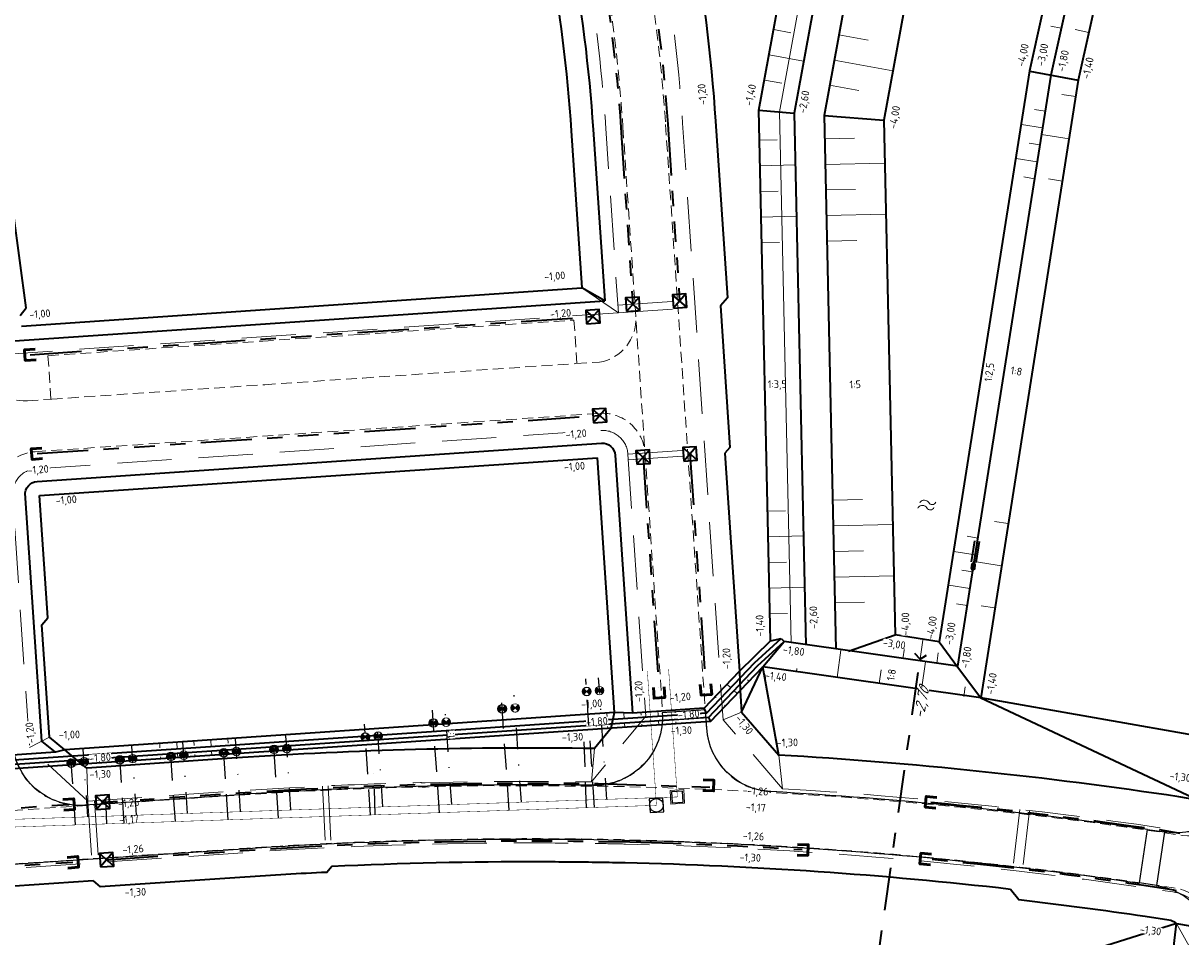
# Model space of a CAD drawing. Header units: metres. Extents: x 239845 to 242720, y 580286 to 584200.
# Tile 91 of 113: x 240692 to 240828, y 583540 to 583647. Entities that reach past the tile are written whole.
import ezdxf

# ---------------------------------------------------------------- set-up
doc = ezdxf.new("R2010")
doc.units = ezdxf.units.M
for name, pattern in [('DASHED', [19.05, 12.7, -6.35]), ('RI-DRAINAGE', [19.2, 6, -1.8, 1.8, -1.8, 2.4, -1.8, 1.8, -1.8]), ('RI-HWA_HUISAANSLUITING', [4.8, 3, -1.8]), ('RI-SWA', [11.55, 5, -2.4, 1.75, -2.4]), ('RI-VWA_HUISAANSLUITING', [6.1, 2.5, -1.8, 0, -1.8])]:
    doc.linetypes.add(name, pattern=pattern)
for name, color, linetype, lineweight in [('B-WE-RI-HWA_RIOOLPUT-S', 251, 'Continuous', 13), ('B-WE-RI-VWA_RIOOLPUT-S', 251, 'Continuous', 13), ('N-WA-RI-DRAINAGE_AFDEKKAP-G', 150, 'Continuous', 50), ('N-WA-RI-DRAINAGE_DRAIN_PP_100-G', 90, 'RI-DRAINAGE', 35), ('N-WE-BV-GELEIDECONSTRUCTIE_GELEIDERAIL_KUNSTWERK_VLP1DL13360-G', 210, 'BV-VLP1DL13360', 35), ('N-WE-GK-BESCHOEIING_DAMWAND_HOUT-G', 130, 'GK-BESCHOEIING', 35), ('N-WE-GW-GROND_ZAND_CUNETZAND-G', 2, 'Continuous', 35), ('N-WE-GW-GRONDWERK-G', 3, 'Continuous', 35), ('N-WE-GW-GRONDWERK_BODEM-G', 2, 'DASHED', 18), ('N-WE-GW-GRONDWERK_BODEM_MEER-G', 150, 'Continuous', 35), ('N-WE-GW-GRONDWERK_INSTEEK_SLEUF-G_CONTOUR_ZANDCUNET', 52, 'Continuous', 35), ('N-WE-GW-HOOGTELIJN-140', 114, 'Continuous', 35), ('N-WE-GW-HOOGTELIJN-260', 44, 'Continuous', 35), ('N-WE-GW-SCHEIDING_GRONDSOORTEN-G', 4, 'Continuous', 18), ('N-WE-GW-TALUDARCERING_KORT-G', 90, 'Continuous', 18), ('N-WE-GW-TALUDARCERING_LANG-G', 60, 'Continuous', 13), ('N-WE-OG-TOPOGRAFIE-S @ 0.5', 7, 'Continuous', 18), ('N-WE-RI-DUIKER-G', 130, 'RI-SWA', 35), ('N-WE-RI-HWA_DRAINEINDE-G', 30, 'Continuous', 35), ('N-WE-RI-HWA_TRANSPORTLEIDING_BETON_500-G', 252, 'Continuous', 20), ('N-WE-RI-VWA_TRANSPORTLEIDING_BETON_500-G', 252, 'Continuous', 20), ('N-WE-VH-HELLING_AANDUIDING-G', 30, 'Continuous', 18), ('N-WE-VH-HELLING_KNIKLIJN-G', 30, 'Continuous', 35), ('N-XX-AL-HOOGTELABEL-T25-M', 7, 'Continuous', 25), ('N-XX-XX-DETAIL3-GD', 2, 'Continuous', 35), ('T-WE-GR-MAAIVELD-G', 3, 'DASHED', 0), ('V-WE-RI-HWA_HUISAANSLUITING_PVC_125-G', 252, 'RI-HWA_HUISAANSLUITING', 25), ('V-WE-RI-HWA_HULPSTUK-ONTSTOPPINGSSTUK-S', 252, 'Continuous', 25), ('V-WE-RI-VWA_HUISAANSLUITING_PVC_125-G', 252, 'RI-VWA_HUISAANSLUITING', 25), ('V-WE-RI-VWA_HULPSTUK_ONTSTOPPINGSSTUK-S', 252, 'Continuous', 13), ('X-XX-AL-BOB_DUIKER-T25', 7, 'Continuous', 25)]:
    doc.layers.add(name, color=color, linetype=linetype, lineweight=lineweight)
doc.layers.add('WG-nw-vh-materiaalscheiding', color=7, linetype='Continuous')
doc.styles.add('NLCS-ISO-ANNOTATIVE-T25-BOB', font='NLCS-ISO.ttf', dxfattribs={"oblique": 30, "height": 2.5})
doc.styles.add('NLCS-ISO-M1000-T25', font='NLCS-ISO.ttf', dxfattribs={"height": 2.5})
doc.linetypes.add('BV-VLP1DL13360', pattern='A,2,-1,[249,NLCS.SHX,S=0.5,R=0,X=0,Y=0],-1', length=4)
doc.linetypes.add('GK-BESCHOEIING', pattern='A,30,-5,[1,NLCS.shx,S=1,R=0,X=0,Y=0],-5', length=40)

# ---------------------------------------------------------------- blocks, each defined once
blk = doc.blocks.new('SOG-TOPOGRAFIE_WATER-SO')
at = {"flags": 128}
for points in [[(-1.91, 0.46), (-1.82, 0.6, -0.538831), (0.18, 0.63, 0.605168), (1.86, 0.83, -4.035705)], [(-2.28, -0.81), (-2.19, -0.67, -0.538831), (-0.18, -0.63, 0.605168), (1.49, -0.44, -4.035705)]]:
    blk.add_lwpolyline(points, format="xyb", dxfattribs=at)
blk = doc.blocks.new('Beeindiging drain')
for points in [[(1.57, 1.57), (-1.58, -1.58)], [(1.57, -1.58), (-1.58, 1.57)]]:
    blk.add_lwpolyline(points)
blk.add_lwpolyline([(-1.58, -1.58), (1.57, -1.58), (1.57, 1.57), (-1.58, 1.57)], close=True)
blk = doc.blocks.new('*U37')
at = {"lineweight": -3, "flags": 128}
blk.add_lwpolyline([(2.13, -1.86), (1.86, 2.13), (-2.13, 1.86), (-1.86, -2.13)], close=True, dxfattribs=at)
at = {"lineweight": -3}
blk.add_circle((0, 0), 2, dxfattribs=at)
blk = doc.blocks.new('*U39')
at = {"flags": 128}
blk.add_lwpolyline([(-1.86, -2.13), (-2.13, 1.86), (1.86, 2.13), (2.13, -1.86)], close=True, dxfattribs=at)
at = {"lineweight": -3, "flags": 128}
blk.add_lwpolyline([(1.49, 1.7), (-1.7, 1.49), (-1.49, -1.7), (1.7, -1.49)], close=True, dxfattribs=at)
blk = doc.blocks.new('SRI-HULP_ONTSTOP')
h = blk.add_hatch(color=256)
h.dxf.hatch_style = 1
h.paths.add_polyline_path([(-0.71, 0.71, 0.198912), (-1, 0, 0.198912), (-0.71, -0.71), (0, 0)])
h = blk.add_hatch(color=256)
h.dxf.hatch_style = 1
h.paths.add_polyline_path([(1, 0, 0.198912), (0.71, 0.71), (0, 0), (0.71, -0.71, 0.198912)])
for p, q in [((-0.71, 0.71), (0.71, -0.71)), ((-0.71, -0.71), (0.71, 0.71))]:
    blk.add_line(p, q)
blk.add_circle((0, 0), 1)

msp = doc.modelspace()

# ---------------------------------------------------------------- linework, layer by layer
at = {"layer": 'N-WA-RI-DRAINAGE_AFDEKKAP-G', "flags": 128}
for points in [[(240693.96, 583607.3), (240692.71, 583607.22), (240692.63, 583608.46), (240693.88, 583608.55)], [(240694.74, 583595.73), (240693.5, 583595.64), (240693.41, 583596.89), (240694.66, 583596.97)], [(240772.95, 583569.4), (240773.04, 583568.15), (240771.79, 583568.06), (240771.71, 583569.31)], [(240767.47, 583569.02), (240767.55, 583567.78), (240766.3, 583567.69), (240766.22, 583568.94)], [(240772.06, 583558.15), (240773.31, 583558.1), (240773.26, 583556.85), (240772.02, 583556.9)], [(240697.12, 583555.84), (240698.37, 583555.94), (240698.47, 583554.7), (240697.23, 583554.59)], [(240799.28, 583554.84), (240798.04, 583554.96), (240798.16, 583556.21), (240799.4, 583556.09)], [(240783.09, 583550.59), (240784.34, 583550.55), (240784.29, 583549.3), (240783.04, 583549.35)], [(240697.6, 583549.08), (240698.84, 583549.19), (240698.95, 583547.94), (240697.7, 583547.83)], [(240798.66, 583548.2), (240797.41, 583548.32), (240797.53, 583549.57), (240798.78, 583549.44)]]:
    msp.add_lwpolyline(points, dxfattribs=at)
at = {"layer": 'N-WA-RI-DRAINAGE_DRAIN_PP_100-G'}
for p, q in [((240762.4, 583634.47), (240763.81, 583613.8)), ((240767.89, 583634.84), (240769.29, 583614.18)), ((240694.08, 583596.31), (240759.93, 583600.77)), ((240770.5, 583596.29), (240772.33, 583569.35)), ((240765.02, 583595.92), (240766.84, 583568.98))]:
    msp.add_line(p, q, dxfattribs=at)
at = {"layer": 'N-WA-RI-DRAINAGE_DRAIN_PP_100-G', "flags": 128}
for points in [[(240701.8, 583555.54), (240717.75, 583556.62, -0.020794), (240759.76, 583557.71), (240772.82, 583557.31)], [(240702.25, 583548.8), (240718.21, 583549.88, -0.020785), (240759.46, 583550.96), (240763.46, 583550.88)], [(240846.35, 583541.93), (240827.14, 583545.23, 0.015309), (240798.83, 583548.82)]]:
    msp.add_lwpolyline(points, format="xyb", dxfattribs=at)
for points in [[(240626.97, 583550.47), (240697.81, 583555.27)], [(240846.81, 583548.68), (240825.45, 583552.3)], [(240627.42, 583543.73), (240698.26, 583548.53)]]:
    msp.add_lwpolyline(points, dxfattribs=at)
at = {"layer": 'N-WA-RI-DRAINAGE_DRAIN_PP_100-G', "extrusion": (0, 0, -1)}
for centre, radius, start, end in [((-240565.61, 583621.13), 202.75, 169.7429, 176.1225), ((-240565.61, 583621.13), 197.25, 169.7429, 176.1225), ((-240751.44, 583051.06), 506.68, 95.3507, 98.3986), ((-240751.8, 583054.65), 496.37, 91.3472, 93.6766)]:
    msp.add_arc(centre, radius, start, end, dxfattribs=at)
at = {"layer": 'N-WE-BV-GELEIDECONSTRUCTIE_GELEIDERAIL_KUNSTWERK_VLP1DL13360-G'}
msp.add_lwpolyline([(240801.81, 583571.43), (240781.52, 583574.32)], dxfattribs=at)
at = {"layer": 'N-WE-GK-BESCHOEIING_DAMWAND_HOUT-G', "ltscale": 0.5, "flags": 128}
for points in [[(240827.33, 583735.79), (240821.27, 583679.07), (240812.73, 583640.6), (240803.74, 583583.61)], [(240803.46, 583583.64), (240803.83, 583586.11)], [(240804.33, 583586.03), (240803.95, 583583.57)]]:
    msp.add_lwpolyline(points, dxfattribs=at)
at = {"layer": 'N-WE-GW-GROND_ZAND_CUNETZAND-G'}
for p, q in [((240690.84, 583609.47), (240760.52, 583614.19)), ((240694.08, 583593.05), (240760.15, 583597.53))]:
    msp.add_line(p, q, dxfattribs=at)
at = {"layer": 'N-WE-GW-GROND_ZAND_CUNETZAND-G', "flags": 128}
for points in [[(240690.84, 583609.47), (240688.88, 583624.1, -0.044401), (240687.37, 583658.46, 0.038649), (240686.34, 583690.24), (240682.95, 583721, -0.426586), (240687.12, 583725.98), (240749.37, 583730.2, -0.460694), (240754.16, 583725.32), (240751.75, 583698.13, 0.066949), (240752.73, 583676.56), (240756.51, 583655.68, -0.027843), (240759.16, 583634.25), (240760.52, 583614.19)], [(240760.15, 583597.53, -0.414214), (240761.75, 583596.13, -0.414214)], [(240692.7, 583591.45, -0.415072), (240694.09, 583593.05, -0.415072)]]:
    msp.add_lwpolyline(points, format="xyb", dxfattribs=at)
for points in [[(240760.52, 583614.19), (240757.85, 583615.69)], [(240761.75, 583596.13), (240763.79, 583565.95)]]:
    msp.add_lwpolyline(points, dxfattribs=at)
at = {"layer": 'N-WE-GW-GRONDWERK-G', "flags": 128}
for points in [[(240779.94, 583574.4), (240778.57, 583636.49), (240794.95, 583725.79), (240796.72, 583773.09)], [(240810.28, 583641.07), (240815.94, 583639.99)], [(240778.05, 583571.85), (240781.19, 583574.69)], [(240779.94, 583574.4), (240781.19, 583574.69)], [(240781.19, 583574.69), (240781.52, 583574.32)], [(240789.06, 583573.22), (240794.53, 583575.11)], [(240776.3, 583570.87), (240779.94, 583574.4)], [(240778.4, 583571.49), (240781.52, 583574.32)], [(240799.68, 583574.3), (240801.81, 583571.38), (240804.53, 583567.74)], [(240772.15, 583566.52), (240776.31, 583570.88)], [(240772.43, 583565.94), (240778.05, 583571.85)], [(240772.67, 583565.45), (240778.4, 583571.49)], [(240772.9, 583564.97), (240779.01, 583571.38)], [(240772.15, 583566.52), (240763.79, 583565.95)], [(240772.43, 583565.94), (240772.15, 583566.52)], [(240772.67, 583565.45), (240535.49, 583549.38)], [(240772.43, 583565.94), (240535.56, 583549.88)], [(240761.68, 583566.01), (240697.32, 583561.65), (240696.24, 583561.37)], [(240772.67, 583565.45), (240772.9, 583564.97)], [(240772.9, 583564.97), (240534.99, 583548.84)], [(240696.24, 583561.37), (240681.56, 583560.38)]]:
    msp.add_lwpolyline(points, dxfattribs=at)
at = {"layer": 'N-WE-GW-GRONDWERK_BODEM-G', "ltscale": 0.5}
for p, q in [((240689.54, 583607.88), (240762.12, 583612.8)), ((240693.98, 583594.55), (240760.05, 583599.03))]:
    msp.add_line(p, q, dxfattribs=at)
at = {"layer": 'N-WE-GW-GRONDWERK_BODEM-G', "ltscale": 0.5, "flags": 128}
for points in [[(240689.54, 583607.88), (240687.4, 583623.9, -0.044401), (240685.87, 583658.52, 0.038649), (240684.85, 583690.08), (240681.46, 583720.84, -0.426586), (240687.02, 583727.48), (240749.27, 583731.7, -0.460694), (240755.65, 583725.18), (240753.24, 583698, 0.066949), (240754.2, 583676.83), (240757.98, 583655.94, -0.027843), (240760.66, 583634.35), (240762.12, 583612.8)], [(240760.05, 583599.03, -0.414214), (240763.24, 583596.24)], [(240691.2, 583591.34, -0.415072), (240693.98, 583594.55, -0.415494)], [(240781.34, 583557.11, -0.021897), (240825.49, 583552.55), (240828.17, 583552.14, 0.413187), (240834.43, 583556.74), (240835.17, 583561.48)], [(240700.03, 583555.67), (240717.15, 583556.83), (240723.63, 583557.23), (240726.37, 583557.36, 0.020141), (240726.62, 583557.38, -0.006082), (240738.95, 583557.83, 0.031144), (240739.52, 583557.81), (240747.36, 583557.97), (240758.97, 583557.92)], [(240830.72, 583532.83), (240831.64, 583538.75, 0.41523), (240827.03, 583545.03), (240824.27, 583545.45, 0.031021), (240762.96, 583550.64, 0.00151), (240759.96, 583550.7, 0.003513), (240752.99, 583550.77, 0.017523), (240718.22, 583549.63), (240661.33, 583545.78)]]:
    msp.add_lwpolyline(points, format="xyb", dxfattribs=at)
for points in [[(240757.85, 583615.69), (240762.12, 583612.8)], [(240762.06, 583613.69), (240771.04, 583614.29)], [(240762.12, 583612.8), (240771.1, 583613.41)], [(240763.24, 583596.24), (240772.22, 583596.84)], [(240763.24, 583596.24), (240765.32, 583565.61), (240758.97, 583557.92)], [(240763.29, 583595.59), (240772.27, 583596.2)], [(240774.37, 583565.19), (240776.53, 583566.08)], [(240693.2, 583561.95), (240695.53, 583563.14)], [(240759.31, 583561.81), (240758.97, 583557.92)], [(240780.88, 583561.04), (240781.34, 583557.11)], [(240727.49, 583557.42), (240727.84, 583550.19)], [(240728.14, 583557.45), (240728.49, 583550.22)], [(240700.03, 583555.67), (240700.52, 583548.43)], [(240700.79, 583555.72), (240701.28, 583548.49)], [(240809.11, 583554.7), (240808.27, 583547.55)], [(240810.22, 583554.57), (240809.39, 583547.42)]]:
    msp.add_lwpolyline(points, dxfattribs=at)
at = {"layer": 'N-WE-GW-GRONDWERK_BODEM_MEER-G', "flags": 128}
msp.add_lwpolyline([(240831.23, 583815.47), (240830.47, 583789.34), (240826.32, 583750.51), (240818.74, 583679.49), (240810.22, 583641.08), (240799.68, 583574.3), (240794.53, 583575.11)], dxfattribs=at)
at = {"layer": 'N-WE-GW-GRONDWERK_INSTEEK_SLEUF-G_CONTOUR_ZANDCUNET'}
for p, q in [((240692.28, 583611.24), (240757.85, 583615.69)), ((240694.38, 583591.4), (240759.66, 583595.82))]:
    msp.add_line(p, q, dxfattribs=at)
at = {"layer": 'N-WE-GW-GRONDWERK_INSTEEK_SLEUF-G_CONTOUR_ZANDCUNET', "flags": 128}
for points in [[(240766.22, 583698.72), (240766.05, 583696.86, 0.066949), (240766.86, 583679.12), (240770.64, 583658.23, -0.027843), (240773.49, 583635.22), (240774.89, 583614.55)], [(240692.82, 583613.37), (240691.34, 583624.43, -0.044401), (240689.85, 583658.35, 0.011978), (240690.06, 583668.33, 0.011861)], [(240753.74, 583656.58), (240753.99, 583655.22, -0.027843), (240756.61, 583634.08), (240757.85, 583615.69)], [(240759.31, 583561.81, 0.020624), (240717.47, 583560.71), (240699.89, 583559.52)], [(240827.71, 583556.16, 0.023207), (240780.88, 583561.04, 0.023207)], [(240808.02, 583545.34, 0.022885), (240762.91, 583548.43, 0.00151), (240759.92, 583548.48, 0.003513), (240752.98, 583548.55, 0.012341), (240728.6, 583548.01), (240727.98, 583547.33, 0.004852), (240718.42, 583546.77), (240701.48, 583545.62)], [(240700.66, 583546.34), (240661.48, 583543.68), (240624.08, 583541.15, 0.414214), (240620.92, 583537.53)], [(240827.46, 583541.35, 0.11795), (240826.53, 583541.73), (240823.78, 583542.15, 0.00756), (240809, 583544.1), (240808.02, 583545.34)]]:
    msp.add_lwpolyline(points, format="xyb", dxfattribs=at)
for points in [[(240774.89, 583614.55), (240774.06, 583613.61)], [(240692.12, 583612.46), (240692.82, 583613.37)], [(240774.06, 583613.61), (240775.18, 583597.04)], [(240775.18, 583597.04), (240774.58, 583596.35)], [(240774.58, 583596.35), (240776.3, 583570.87)], [(240761.68, 583566.01), (240759.66, 583595.82)], [(240695.35, 583577.09), (240694.38, 583591.4)], [(240694.63, 583576.27), (240695.35, 583577.09)], [(240779.01, 583571.38), (240781.52, 583574.32)], [(240776.36, 583568.6), (240776.53, 583566.08), (240780.88, 583561.04)], [(240700.66, 583546.34), (240701.48, 583545.62)], [(240826.34, 583532.02), (240827.46, 583541.35)]]:
    msp.add_lwpolyline(points, dxfattribs=at)
at = {"layer": 'N-WE-GW-GRONDWERK_INSTEEK_SLEUF-G_CONTOUR_ZANDCUNET', "ltscale": 0.25, "flags": 128}
for points in [[(240776.3, 583570.87), (240776.36, 583568.6)], [(240699.34, 583559.97), (240697.32, 583561.65)]]:
    msp.add_lwpolyline(points, dxfattribs=at)
at = {"layer": 'N-WE-GW-HOOGTELIJN-140'}
msp.add_lwpolyline([(240837.04, 583814.94), (240836.28, 583788.95), (240832.11, 583749.89), (240824.5, 583678.55), (240815.94, 583639.99), (240804.53, 583567.74), (240779.01, 583571.38)], dxfattribs=at)
at = {"layer": 'N-WE-GW-TALUDARCERING_KORT-G'}
for points in [[(240782.32, 583645.55), (240780.3, 583645.92)], [(240791.36, 583644.68), (240787.92, 583645.31)], [(240813.95, 583646.07), (240812.73, 583646.34)], [(240817.18, 583645.59), (240815.59, 583645.94)], [(240781.24, 583639.65), (240779.22, 583640.02)], [(240790.28, 583638.78), (240786.84, 583639.41)], [(240815.64, 583638.08), (240814.03, 583638.34)], [(240812.07, 583636.39), (240810.83, 583636.58)], [(240780.7, 583633.03), (240778.65, 583632.99)], [(240789.75, 583633.23), (240786.25, 583633.15)], [(240811.44, 583632.44), (240810.21, 583632.63)], [(240810.82, 583628.48), (240809.59, 583628.68)], [(240814.08, 583628.2), (240812.47, 583628.46)], [(240780.83, 583627.03), (240778.78, 583626.99)], [(240789.88, 583627.23), (240786.38, 583627.16)], [(240780.96, 583621.03), (240778.91, 583620.99)], [(240790.01, 583621.23), (240786.51, 583621.16)], [(240790.68, 583590.94), (240787.18, 583590.86)], [(240781.66, 583589.63), (240779.61, 583589.58)], [(240807.75, 583588.14), (240806.14, 583588.39)], [(240804.18, 583586.44), (240802.95, 583586.64)], [(240790.81, 583584.94), (240787.31, 583584.86)], [(240781.79, 583583.63), (240779.74, 583583.59)], [(240803.56, 583582.49), (240802.33, 583582.69)], [(240790.94, 583578.94), (240787.44, 583578.86)], [(240802.94, 583578.54), (240801.7, 583578.73)], [(240781.92, 583577.63), (240779.87, 583577.59)], [(240806.19, 583578.26), (240804.58, 583578.51)], [(240795.59, 583573.55), (240795.42, 583572.32)], [(240799.55, 583573), (240799.38, 583571.76)], [(240776.21, 583570.78), (240776.29, 583570.72)], [(240783.01, 583571.18), (240782.96, 583570.82)], [(240792.88, 583571.03), (240792.66, 583569.43)], [(240777.24, 583569.85), (240777.42, 583569.68)], [(240773.45, 583567.88), (240773.56, 583567.79)], [(240802.7, 583569.02), (240802.54, 583567.9)], [(240774.53, 583566.89), (240774.63, 583566.81)], [(240760.79, 583565.44), (240760.76, 583565.95)], [(240764.78, 583565.71), (240764.76, 583566.02)], [(240768.77, 583565.98), (240768.75, 583566.29)], [(240760.86, 583564.4), (240760.88, 583564.15)], [(240764.85, 583564.67), (240764.87, 583564.42)], [(240768.84, 583564.94), (240768.86, 583564.69)], [(240708.47, 583561.89), (240708.44, 583562.4)], [(240712.46, 583562.16), (240712.43, 583562.67)], [(240716.45, 583562.43), (240716.42, 583562.94)], [(240712.53, 583561.13), (240712.55, 583560.88)], [(240716.52, 583561.4), (240716.54, 583561.15)], [(240708.54, 583560.86), (240708.56, 583560.61)]]:
    msp.add_lwpolyline(points, dxfattribs=at)
at = {"layer": 'N-WE-GW-TALUDARCERING_LANG-G'}
for points in [[(240783.79, 583642.23), (240779.76, 583642.97)], [(240794.26, 583641.1), (240787.38, 583642.36)], [(240811.76, 583634.41), (240809.29, 583634.8)], [(240814.86, 583633.14), (240811.64, 583633.65)], [(240793.31, 583630.31), (240786.31, 583630.15)], [(240811.13, 583630.46), (240808.66, 583630.85)], [(240782.81, 583630.08), (240778.72, 583629.99)], [(240782.95, 583624.08), (240778.85, 583623.99)], [(240793.44, 583624.31), (240786.45, 583624.16)], [(240794.24, 583588.02), (240787.25, 583587.86)], [(240783.77, 583586.68), (240779.67, 583586.59)], [(240803.87, 583584.47), (240801.4, 583584.86)], [(240806.97, 583583.2), (240803.75, 583583.71)], [(240794.38, 583582.02), (240787.38, 583581.86)], [(240783.9, 583580.68), (240779.8, 583580.59)], [(240803.25, 583580.52), (240800.78, 583580.91)], [(240788.16, 583573.34), (240787.71, 583570.14)], [(240797.75, 583574.51), (240797.4, 583572.04)], [(240798.06, 583571.95), (240797.61, 583568.72)], [(240774.83, 583569.34), (240775.28, 583568.93)], [(240775.65, 583568.59), (240776.02, 583568.24)], [(240762.8, 583565.28), (240762.76, 583565.98)], [(240766.8, 583565.56), (240766.75, 583566.15)], [(240762.84, 583564.79), (240762.87, 583564.29)], [(240766.83, 583565.06), (240766.86, 583564.56)], [(240710.49, 583561.74), (240710.43, 583562.54)], [(240714.48, 583562.01), (240714.42, 583562.81)], [(240710.52, 583561.24), (240710.55, 583560.74)], [(240714.51, 583561.51), (240714.55, 583561.01)]]:
    msp.add_lwpolyline(points, dxfattribs=at)
at = {"layer": 'N-WE-RI-DUIKER-G', "flags": 128}
for points in [[(240791.68, 583531.46), (240797.43, 583572.26)], [(240797.43, 583572.26), (240796.81, 583572.92)], [(240797.43, 583572.26), (240798.2, 583572.72)]]:
    msp.add_lwpolyline(points, dxfattribs=at)
at = {"layer": 'N-WE-VH-HELLING_AANDUIDING-G', "ltscale": 0.75}
msp.add_lwpolyline([(240827.46, 583541.35), (240833.22, 583531.01), (240841.84, 583538.86)], dxfattribs=at)
at = {"layer": 'N-WE-VH-HELLING_KNIKLIJN-G', "flags": 128}
for points in [[(240804.53, 583567.74), (240830.03, 583555.79)], [(240831.16, 583563.05), (240804.53, 583567.74)], [(240827.46, 583541.35), (240804.36, 583534.07)], [(240827.46, 583541.35), (240841.85, 583538.89)]]:
    msp.add_lwpolyline(points, dxfattribs=at)
msp.add_lwpolyline([(240845.84, 583553.04, 0.006905), (240827.71, 583556.16)], format="xyb", dxfattribs=at)
at = {"layer": 'N-XX-XX-DETAIL3-GD', "flags": 128}
msp.add_lwpolyline([(240803.58, 583582.63), (240803.82, 583582.84), (240803.89, 583583.34), (240803.74, 583583.61), (240803.5, 583583.39), (240803.42, 583582.9)], close=True, dxfattribs=at)
for points in [[(240803.42, 583582.9), (240803.89, 583583.34)], [(240803.82, 583582.84), (240803.5, 583583.39)]]:
    msp.add_lwpolyline(points, dxfattribs=at)
at = {"layer": 'T-WE-GR-MAAIVELD-G', "ltscale": 0.1}
for p, q in [((240762.65, 583634.49), (240767.3, 583566.01)), ((240731.77, 583610.24), (240756.92, 583611.94)), ((240756.92, 583611.94), (240757.26, 583606.85)), ((240720.5, 583609.48), (240725.29, 583609.8)), ((240731.77, 583610.24), (240725.29, 583609.8)), ((240695.36, 583607.77), (240720.5, 583609.48)), ((240695.36, 583607.77), (240695.7, 583602.68)), ((240732.22, 583605.16), (240757.16, 583606.85)), ((240757.16, 583606.85), (240759.91, 583607.01)), ((240695.8, 583602.69), (240720.74, 583604.38)), ((240720.74, 583604.38), (240732.22, 583605.16)), ((240692.95, 583602.5), (240695.8, 583602.69)), ((240693.85, 583596.54), (240759.91, 583601.02))]:
    msp.add_line(p, q, dxfattribs=at)
at = {"layer": 'T-WE-GR-MAAIVELD-G', "ltscale": 0.1, "flags": 128}
for points in [[(240759.91, 583601.02), (240759.91, 583601.02, -0.414214), (240765.24, 583596.37)], [(240689.2, 583591.2, -0.415494), (240693.85, 583596.54)], [(240831.21, 583532.75), (240832.13, 583538.67, 0.41523), (240827.1, 583545.53), (240824.35, 583545.94), (240824.35, 583545.94, 0.031021), (240762.97, 583551.14, 0.00151), (240759.97, 583551.2, 0.003513), (240752.99, 583551.27, 0.017523), (240718.19, 583550.13), (240623.9, 583543.74, 0.414214), (240618.32, 583537.35)]]:
    msp.add_lwpolyline(points, format="xyb", dxfattribs=at)
at = {"layer": 'T-WE-GR-MAAIVELD-G', "ltscale": 0.1, "extrusion": (0, 0, -1)}
for centre, radius, start, end in [((-240565.61, 583621.13), 197.5, 169.7429, 176.1225), ((-240565.61, 583621.13), 202.5, 169.7429, 176.1225), ((-240692.61, 583607.48), 5, 266.1225, 352.3968)]:
    msp.add_arc(centre, radius, start, end, dxfattribs=at)
at = {"layer": 'T-WE-GR-MAAIVELD-G', "ltscale": 0.1}
for centre, radius, start, end in [((240759.08, 583612.02), 5.08, 279.3593, 3.5266), ((240759.31, 583565.47), 8, 269.1566, 3.8775)]:
    msp.add_arc(centre, radius, start, end, dxfattribs=at)
at = {"layer": 'V-WE-RI-HWA_HUISAANSLUITING_PVC_125-G'}
for p, q in [((240733.66, 583554.06), (240733.5, 583558.87)), ((240702.24, 583553), (240702.11, 583556.99))]:
    msp.add_line(p, q, dxfattribs=at)
at = {"layer": 'V-WE-RI-HWA_HUISAANSLUITING_PVC_125-G', "flags": 128}
for points in [[(240749.34, 583554.59), (240748.43, 583567.96)], [(240741.18, 583554.31), (240740.37, 583566.3)], [(240733.12, 583554.04), (240732.4, 583564.65)], [(240710.27, 583553.27), (240709.65, 583562.43)], [(240716.46, 583553.48), (240715.82, 583562.85)], [(240722.36, 583553.68), (240721.72, 583563.22)], [(240698.58, 583552.88), (240697.99, 583561.64)]]:
    msp.add_lwpolyline(points, dxfattribs=at)
at = {"layer": 'V-WE-RI-VWA_HUISAANSLUITING_PVC_125-G', "flags": 128}
for points in [[(240750.77, 583555.54), (240749.93, 583568.06)], [(240734.56, 583554.99), (240733.9, 583564.75)], [(240711.71, 583554.22), (240711.15, 583562.54)], [(240717.9, 583554.43), (240717.32, 583562.95)], [(240723.8, 583554.63), (240723.21, 583563.32)]]:
    msp.add_lwpolyline(points, dxfattribs=at)
at = {"layer": 'WG-nw-vh-materiaalscheiding', "ltscale": 2.5}
msp.add_lwpolyline([(240825.1, 583545.79), (240823.12, 583546.09), (240824.05, 583552.35), (240826.03, 583552.05)], close=True, dxfattribs=at)

# ---------------------------------------------------------------- block references
at = {"layer": 'B-WE-RI-HWA_RIOOLPUT-S', "xscale": 0.4, "yscale": 0.4, "zscale": 0.4}
msp.add_blockref('*U37', (240766.58, 583555.17), dxfattribs=at)
at = {"layer": 'B-WE-RI-VWA_RIOOLPUT-S', "xscale": 0.4, "yscale": 0.4, "zscale": 0.4}
msp.add_blockref('*U39', (240769.02, 583556.15), dxfattribs=at)
at = {"layer": 'N-WE-OG-TOPOGRAFIE-S @ 0.5', "xscale": 0.4999999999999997, "yscale": 0.4999999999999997, "zscale": 0.4999999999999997, "rotation": 356.2021157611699}
msp.add_blockref('SOG-TOPOGRAFIE_WATER-SO', (240798.33, 583590.27), dxfattribs=at)
at = {"layer": 'N-WE-RI-HWA_DRAINEINDE-G'}
for p, xscale, yscale, zscale, rotation in [((240763.81, 583613.8), 0.4999999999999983, 0.4999999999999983, 0.4999999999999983, 3.877493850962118), ((240769.29, 583614.18), 0.4999999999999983, 0.4999999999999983, 0.4999999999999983, 3.877493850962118), ((240759.14, 583612.34), 0.4999999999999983, 0.4999999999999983, 0.4999999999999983, 3.877493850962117), ((240759.93, 583600.77), 0.4999999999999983, 0.4999999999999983, 0.4999999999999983, 3.877493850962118), ((240765.02, 583595.91), 0.4999999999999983, 0.4999999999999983, 0.4999999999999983, 3.877493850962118), ((240770.5, 583596.29), 0.4999999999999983, 0.4999999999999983, 0.4999999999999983, 3.877493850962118), ((240701.78, 583555.54), 0.4999999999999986, 0.4999999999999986, 0.4999999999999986, 3.984147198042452), ((240702.24, 583548.8), 0.4999999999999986, 0.4999999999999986, 0.4999999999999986, 3.984147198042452)]:
    msp.add_blockref('Beeindiging drain', p, dxfattribs=dict(at, xscale=xscale, yscale=yscale, zscale=zscale, rotation=rotation))
at = {"layer": 'V-WE-RI-HWA_HULPSTUK-ONTSTOPPINGSSTUK-S', "xscale": 0.5, "yscale": 0.5, "zscale": 0.5}
for p in [(240748.53, 583566.46), (240740.47, 583564.8), (240732.5, 583563.16), (240709.76, 583560.9), (240715.93, 583561.32), (240721.82, 583561.72), (240698.09, 583560.11)]:
    msp.add_blockref('SRI-HULP_ONTSTOP', p, dxfattribs=at)
at = {"layer": 'V-WE-RI-VWA_HULPSTUK_ONTSTOPPINGSSTUK-S', "xscale": 0.5, "yscale": 0.5, "zscale": 0.5}
for p in [(240750.03, 583566.56), (240734, 583563.26), (240705.28, 583560.63), (240711.25, 583561.04), (240717.42, 583561.46), (240723.31, 583561.82)]:
    msp.add_blockref('SRI-HULP_ONTSTOP', p, dxfattribs=at)

# ---------------------------------------------------------------- next in the draw order: texts
at = {"layer": 'N-XX-AL-HOOGTELABEL-T25-M', "char_height": 0.9, "attachment_point": 1, "style": 'NLCS-ISO-M1000-T25', "bg_fill": 3, "box_fill_scale": 1, "bg_fill_color": 256, "bg_fill_transparency": 0}
for s, insert, rotation in [('-4,00', (240808.75, 583641.7), 78.4673), ('-3,00', (240811.05, 583641.76), 78.3641), ('-1,80', (240813.47, 583641.1), 78.3641), ('-1,40', (240816.37, 583640.27), 78.3641), ('-1,40', (240776.87, 583637.12), 78.2944), ('-2,60', (240783.17, 583636.21), 80.5593), ('-4,00', (240793.78, 583634.41), 80.5593), ('-1,30', (240823.22, 583541.14), 352.9544)]:
    msp.add_mtext_dynamic_manual_height_columns(s, width=2.6072, gutter_width=6.25, heights=[0], dxfattribs=dict(at, insert=insert, rotation=rotation))
at = {"layer": 'X-XX-AL-BOB_DUIKER-T25', "ltscale": 0.5, "insert": (240797.69, 583567.05, 0.2), "char_height": 1.25, "attachment_point": 5, "rotation": 79.7006, "style": 'NLCS-ISO-ANNOTATIVE-T25-BOB', "bg_fill": 3, "box_fill_scale": 1, "bg_fill_color": 256, "bg_fill_transparency": 0}
msp.add_mtext('\\A1;-2,70', dxfattribs=at)

# ---------------------------------------------------------------- next in the draw order: linework, layer by layer
at = {"layer": 'N-WE-GW-GRONDWERK-G', "flags": 128}
for points in [[(240778.57, 583636.49), (240782.68, 583636.16)], [(240786.19, 583635.88), (240793.2, 583635.32)]]:
    msp.add_lwpolyline(points, dxfattribs=at)
at = {"layer": 'T-WE-GR-MAAIVELD-G', "ltscale": 0.1, "flags": 128}
msp.add_lwpolyline([(240447.5, 583619.12), (240447.51, 583619.06, 0.011661), (240448.02, 583616.78), (240448.16, 583616.17), (240448.42, 583615.27, 0.005032), (240448.7, 583614.3, 0.103128), (240458.5, 583596.4), (240488.61, 583561.09, 0.237411), (240530.04, 583543.64), (240540.62, 583544.36), (240540.87, 583544.38), (240613.46, 583549.3), (240620.94, 583549.81), (240698.82, 583555.08), (240717.18, 583556.33), (240723.66, 583556.73), (240726.39, 583556.86, 0.018733), (240726.67, 583556.88, -0.006057), (240738.93, 583557.33, 0.029533), (240739.53, 583557.31), (240747.37, 583557.47), (240760.09, 583557.41, -0.00148), (240763.09, 583557.35, -0.030904), (240825.42, 583552.06), (240828.1, 583551.65, 0.413187), (240834.93, 583556.66), (240835.66, 583561.4)], format="xyb", dxfattribs=at)

# ---------------------------------------------------------------- next in the draw order: texts
at = {"layer": 'N-XX-AL-HOOGTELABEL-T25-M', "char_height": 0.9, "attachment_point": 1, "style": 'NLCS-ISO-M1000-T25', "bg_fill": 3, "box_fill_scale": 1, "bg_fill_color": 256, "bg_fill_transparency": 0}
for s, width, insert, rotation in [('1:2,5', 2.0147, (240804.94, 583604.8), 82.9626), ('1:8', 2.0147, (240808.11, 583606.52), 350.6633), ('1:5', 2.0147, (240789.15, 583604.83), 2.4428), ('-2,60', 2.6072, (240784.52, 583575.8), 90.8659), ('-4,00', 2.6072, (240798.13, 583574.69), 81.6256), ('-3,00', 2.6072, (240800.31, 583574.01), 81.6256), ('-3,00', 2.6072, (240793.16, 583574.69), 351.6256), ('-1,80', 2.6072, (240781.45, 583573.89), 351.6256), ('-1,40', 2.6072, (240779.33, 583570.85), 354.3271), ('1:8', 2.0147, (240793.52, 583569.84), 80.6633), ('-1,40', 2.6072, (240805.16, 583568.21), 81.6256), ('-1,80', 2.6072, (240769.04, 583566.17), 4.5517), ('-1,00', 2.6072, (240696.61, 583563.85), 1.7818), ('1:1', 1, (240742.13, 583562.94), 94.5517), ('-1,80', 2.6072, (240700.15, 583561.09), 4.5517), ('-1,30', 2.6072, (240700.22, 583559.24), 1.7818), ('-1,30', 2.6072, (240826.7, 583559.09), 352.9544), ('-1,26', 2.6072, (240777.2, 583557.34), 356.9999), ('-1,17', 2.6072, (240777.06, 583555.44), 356.9999), ('-1,17', 2.6072, (240703.63, 583553.9), 4.5517), ('-1,26', 2.6072, (240776.7, 583552.09), 356.9999), ('-1,26', 2.6072, (240704.03, 583550.39), 4.5517), ('-1,30', 2.6072, (240776.32, 583549.57), 357.5194), ('-1,30', 2.6072, (240704.33, 583545.44), 1.7818)]:
    msp.add_mtext_dynamic_manual_height_columns(s, width=width, gutter_width=6.25, heights=[0], dxfattribs=dict(at, insert=insert, rotation=rotation))

# ---------------------------------------------------------------- next in the draw order: linework, layer by layer
at = {"layer": 'N-WE-GW-GROND_ZAND_CUNETZAND-G', "flags": 128}
msp.add_lwpolyline([(240696.24, 583561.37), (240694.65, 583562.69), (240692.69, 583591.68)], dxfattribs=at)
at = {"layer": 'N-WE-GW-GRONDWERK_BODEM-G', "ltscale": 0.5, "flags": 128}
for points in [[(240700.03, 583555.67), (240693.2, 583561.95), (240691.19, 583591.58)], [(240700.03, 583555.67), (240699.89, 583559.52)]]:
    msp.add_lwpolyline(points, dxfattribs=at)
at = {"layer": 'N-WE-GW-GRONDWERK_BODEM_MEER-G', "flags": 128}
msp.add_lwpolyline([(240811.57, 583779.35), (240809.5, 583724.19), (240793.2, 583635.32), (240794.53, 583575.11)], dxfattribs=at)
at = {"layer": 'N-WE-GW-GRONDWERK_INSTEEK_SLEUF-G_CONTOUR_ZANDCUNET', "flags": 128}
for points in [[(240697.32, 583561.65), (240695.53, 583563.14), (240694.63, 583576.27)], [(240699.89, 583559.52), (240699.34, 583559.97)]]:
    msp.add_lwpolyline(points, dxfattribs=at)
at = {"layer": 'N-WE-GW-HOOGTELIJN-260'}
msp.add_lwpolyline([(240801.12, 583780.94), (240799.03, 583725.34), (240782.68, 583636.16), (240784.05, 583573.92)], dxfattribs=at)
at = {"layer": 'N-WE-GW-SCHEIDING_GRONDSOORTEN-G', "flags": 128}
msp.add_lwpolyline([(240799.27, 583777.03), (240797.34, 583725.53), (240780.98, 583636.3), (240782.35, 583574.16)], dxfattribs=at)
at = {"layer": 'N-WE-VH-HELLING_KNIKLIJN-G', "flags": 128}
msp.add_lwpolyline([(240776.53, 583566.08), (240779.01, 583571.38)], dxfattribs=at)
at = {"layer": 'T-WE-GR-MAAIVELD-G', "ltscale": 0.1}
msp.add_line((240767.64, 583634.83), (240772.43, 583564.18), dxfattribs=at)
at = {"layer": 'T-WE-GR-MAAIVELD-G', "ltscale": 0.1, "extrusion": (0, 0, -1)}
msp.add_arc((-240780.41, 583564.72), 8, 273.2102, 356.1225, dxfattribs=at)
at = {"layer": 'T-WE-GR-MAAIVELD-G', "ltscale": 0.1}
msp.add_arc((240699.13, 583563.12), 8, 183.8775, 273.8775, dxfattribs=at)
at = {"layer": 'V-WE-RI-VWA_HUISAANSLUITING_PVC_125-G', "flags": 128}
for points in [[(240742.62, 583555.26), (240741.86, 583566.4)], [(240700.02, 583553.82), (240699.49, 583561.74)]]:
    msp.add_lwpolyline(points, dxfattribs=at)
at = {"layer": 'WG-nw-vh-materiaalscheiding', "ltscale": 2.5}
msp.add_lwpolyline([(240846.06, 583548.65, -0.40417), (240839.68, 583557.69), (240839.73, 583557.98), (240835.2, 583558.69, -0.412554), (240826.16, 583552.03, 0.000085), (240826.03, 583552.05), (240825.1, 583545.79, -0.415969), (240831.79, 583536.7), (240831.74, 583536.39), (240836.27, 583535.69, -0.424805), (240845.63, 583542.29), (240846.83, 583548.5, 0.000326)], format="xyb", close=True, dxfattribs=at)

# ---------------------------------------------------------------- next in the draw order: block references
at = {"layer": 'V-WE-RI-HWA_HULPSTUK-ONTSTOPPINGSSTUK-S', "xscale": 0.5, "yscale": 0.5, "zscale": 0.5}
msp.add_blockref('SRI-HULP_ONTSTOP', (240703.78, 583560.5), dxfattribs=at)
at = {"layer": 'V-WE-RI-VWA_HULPSTUK_ONTSTOPPINGSSTUK-S', "xscale": 0.5, "yscale": 0.5, "zscale": 0.5}
for p in [(240741.96, 583564.9), (240699.59, 583560.25)]:
    msp.add_blockref('SRI-HULP_ONTSTOP', p, dxfattribs=at)

# ---------------------------------------------------------------- next in the draw order: texts
at = {"layer": 'N-XX-AL-HOOGTELABEL-T25-M', "char_height": 0.9, "attachment_point": 1, "style": 'NLCS-ISO-M1000-T25', "bg_fill": 3, "box_fill_scale": 1, "bg_fill_color": 256, "bg_fill_transparency": 0}
for s, insert, rotation in [('-1,80', (240802.21, 583571.28), 81.6256), ('-1,26', (240703.51, 583555.81), 4.5517)]:
    msp.add_mtext_dynamic_manual_height_columns(s, width=2.6072, gutter_width=6.25, heights=[0], dxfattribs=dict(at, insert=insert, rotation=rotation))

# ---------------------------------------------------------------- next in the draw order: linework, layer by layer
at = {"layer": 'N-WE-BV-GELEIDECONSTRUCTIE_GELEIDERAIL_KUNSTWERK_VLP1DL13360-G'}
msp.add_lwpolyline([(240803.74, 583583.61), (240801.81, 583571.43)], dxfattribs=at)
at = {"layer": 'N-WE-GW-HOOGTELIJN-260'}
msp.add_lwpolyline([(240804.66, 583781.92), (240802.52, 583724.96), (240786.19, 583635.88), (240787.56, 583573.43)], dxfattribs=at)
at = {"layer": 'N-WE-RI-HWA_TRANSPORTLEIDING_BETON_500-G', "const_width": 0.05, "flags": 128}
msp.add_lwpolyline([(240688.07, 583552.52), (240766.58, 583555.17)], dxfattribs=at)
at = {"layer": 'N-WE-RI-VWA_TRANSPORTLEIDING_BETON_500-G', "const_width": 0.05, "flags": 128}
msp.add_lwpolyline([(240689.26, 583553.46), (240769.02, 583556.15)], dxfattribs=at)
at = {"layer": 'V-WE-RI-HWA_HUISAANSLUITING_PVC_125-G', "flags": 128}
msp.add_lwpolyline([(240704.29, 583553.07), (240703.68, 583562.03)], dxfattribs=at)
at = {"layer": 'V-WE-RI-VWA_HUISAANSLUITING_PVC_125-G', "flags": 128}
msp.add_lwpolyline([(240705.73, 583554.02), (240705.18, 583562.13)], dxfattribs=at)

# ---------------------------------------------------------------- next in the draw order: texts
at = {"layer": 'N-XX-AL-HOOGTELABEL-T25-M', "insert": (240779.6, 583604.88), "char_height": 0.9, "attachment_point": 1, "rotation": 0.4429, "style": 'NLCS-ISO-M1000-T25', "bg_fill": 3, "box_fill_scale": 1, "bg_fill_color": 256, "bg_fill_transparency": 0}
msp.add_mtext_dynamic_manual_height_columns('1:3,5', width=2.0147, gutter_width=6.25, heights=[0], dxfattribs=at)

# ---------------------------------------------------------------- next in the draw order: linework, layer by layer
at = {"layer": 'N-WE-GW-GRONDWERK_BODEM-G', "ltscale": 0.5, "flags": 128}
msp.add_lwpolyline([(240672.42, 583721.58, -0.392875), (240686.41, 583736.46), (240748.66, 583740.68, -0.460694), (240764.62, 583724.39), (240762.21, 583697.21, 0.066949), (240763.06, 583678.43), (240766.84, 583657.55, -0.027843), (240769.64, 583634.96), (240774.37, 583565.19), (240781.34, 583557.11)], format="xyb", dxfattribs=at)

# ---------------------------------------------------------------- next in the draw order: texts
at = {"layer": 'N-XX-AL-HOOGTELABEL-T25-M', "insert": (240795.22, 583575.04), "char_height": 0.9, "attachment_point": 1, "rotation": 88.9513, "style": 'NLCS-ISO-M1000-T25', "bg_fill": 3, "box_fill_scale": 1, "bg_fill_color": 256, "bg_fill_transparency": 0}
msp.add_mtext_dynamic_manual_height_columns('-4,00', width=2.6072, gutter_width=6.25, heights=[0], dxfattribs=at)

# ---------------------------------------------------------------- next in the draw order: texts
at = {"layer": 'N-XX-AL-HOOGTELABEL-T25-M', "char_height": 0.9, "attachment_point": 1, "style": 'NLCS-ISO-M1000-T25', "bg_fill": 3, "box_fill_scale": 1, "bg_fill_color": 256, "bg_fill_transparency": 0}
for s, insert, rotation in [('-1,20', (240771.57, 583637.07), 94.4309), ('-1,00', (240753.39, 583617.45), 4.4309), ('-1,00', (240693.14, 583613.02), 4.4309), ('-1,20', (240755.9, 583598.98), 4.4309), ('-1,20', (240692.93, 583594.8), 4.4309), ('-1,00', (240755.7, 583595.18), 4.4309), ('-1,00', (240696.22, 583591.26), 4.4309), ('-1,40', (240778.23, 583574.9), 90.8659), ('-1,20', (240774.34, 583571.08), 90.8659), ('-1,20', (240764.06, 583567.24), 90.8659), ('-1,20', (240768.09, 583568.19), 4.5517), ('-1,00', (240757.72, 583567.43), 3.6098), ('-1,20', (240692.95, 583562.37), 95.8033), ('-1,80', (240758.3, 583565.34), 4.5517), ('-1,30', (240776.45, 583565.87), 307.6492), ('-1,30', (240768.22, 583564.35), 1.7818), ('-1,30', (240780.64, 583562.96), 0.6154)]:
    msp.add_mtext_dynamic_manual_height_columns(s, width=2.6072, gutter_width=6.25, heights=[0], dxfattribs=dict(at, insert=insert, rotation=rotation))

# ---------------------------------------------------------------- next in the draw order: linework, layer by layer
at = {"layer": 'N-WA-RI-DRAINAGE_DRAIN_PP_100-G'}
msp.add_line((240693.29, 583607.88), (240759.14, 583612.34), dxfattribs=at)
at = {"layer": 'N-WE-GW-GROND_ZAND_CUNETZAND-G', "flags": 128}
msp.add_lwpolyline([(240763.79, 583565.95), (240761.68, 583566.01)], dxfattribs=at)
at = {"layer": 'N-WE-GW-GRONDWERK_INSTEEK_SLEUF-G_CONTOUR_ZANDCUNET', "ltscale": 0.25, "flags": 128}
msp.add_lwpolyline([(240761.26, 583564.18), (240761.68, 583566.01)], dxfattribs=at)
at = {"layer": 'N-WE-GW-GRONDWERK_INSTEEK_SLEUF-G_CONTOUR_ZANDCUNET', "flags": 128}
msp.add_lwpolyline([(240761.26, 583564.18), (240759.31, 583561.81)], dxfattribs=at)
at = {"layer": 'N-WE-RI-HWA_TRANSPORTLEIDING_BETON_500-G', "const_width": 0.05, "flags": 128}
msp.add_lwpolyline([(240766.58, 583555.17), (240765.51, 583570.9)], dxfattribs=at)
at = {"layer": 'N-WE-RI-VWA_TRANSPORTLEIDING_BETON_500-G', "const_width": 0.05, "flags": 128}
msp.add_lwpolyline([(240769.02, 583556.15), (240768, 583571.07)], dxfattribs=at)
at = {"layer": 'N-WE-VH-HELLING_KNIKLIJN-G', "flags": 128}
msp.add_lwpolyline([(240780.88, 583561.04), (240779.01, 583571.38)], dxfattribs=at)
at = {"layer": 'V-WE-RI-VWA_HUISAANSLUITING_PVC_125-G', "flags": 128}
msp.add_lwpolyline([(240760.77, 583555.87), (240759.81, 583570.09)], dxfattribs=at)

# ---------------------------------------------------------------- next in the draw order: block references
at = {"layer": 'V-WE-RI-HWA_HULPSTUK-ONTSTOPPINGSSTUK-S', "xscale": 0.5, "yscale": 0.5, "zscale": 0.5}
msp.add_blockref('SRI-HULP_ONTSTOP', (240758.41, 583568.49), dxfattribs=at)
at = {"layer": 'V-WE-RI-VWA_HULPSTUK_ONTSTOPPINGSSTUK-S', "xscale": 0.5, "yscale": 0.5, "zscale": 0.5}
msp.add_blockref('SRI-HULP_ONTSTOP', (240759.91, 583568.59), dxfattribs=at)

# ---------------------------------------------------------------- next in the draw order: texts
at = {"layer": 'N-XX-AL-HOOGTELABEL-T25-M', "insert": (240755.49, 583563.58), "char_height": 0.9, "attachment_point": 1, "rotation": 1.7818, "style": 'NLCS-ISO-M1000-T25', "bg_fill": 3, "box_fill_scale": 1, "bg_fill_color": 256, "bg_fill_transparency": 0}
msp.add_mtext_dynamic_manual_height_columns('-1,30', width=2.6072, gutter_width=6.25, heights=[0], dxfattribs=at)

# ---------------------------------------------------------------- next in the draw order: linework, layer by layer
at = {"layer": 'V-WE-RI-HWA_HUISAANSLUITING_PVC_125-G'}
msp.add_line((240758.39, 583554.89), (240758.13, 583562.58), dxfattribs=at)
at = {"layer": 'V-WE-RI-HWA_HUISAANSLUITING_PVC_125-G', "flags": 128}
msp.add_lwpolyline([(240759.33, 583554.93), (240758.31, 583569.98)], dxfattribs=at)
at = {"layer": 'WG-nw-vh-materiaalscheiding', "ltscale": 2.5}
msp.add_lwpolyline([(240690.72, 583548.23), (240718.19, 583550.09, -0.052983), (240823.12, 583546.08), (240823.12, 583546.09), (240824.05, 583552.34, 0.022024), (240779.97, 583556.77, -0.378429), (240772.47, 583564.18), (240772.32, 583566.35), (240767.26, 583566, -0.438558), (240759.2, 583557.51, 0.020602), (240717.76, 583556.41), (240699.67, 583555.18, -0.415686), (240691.19, 583562.63)], format="xyb", dxfattribs=at)

# ---------------------------------------------------------------- next in the draw order: texts
at = {"layer": 'N-XX-AL-HOOGTELABEL-T25-M', "insert": (240754.08, 583613.07), "char_height": 0.9, "attachment_point": 1, "rotation": 4.4309, "style": 'NLCS-ISO-M1000-T25', "bg_fill": 3, "box_fill_scale": 1, "bg_fill_color": 256, "bg_fill_transparency": 0}
msp.add_mtext_dynamic_manual_height_columns('-1,20', width=2.6072, gutter_width=6.25, heights=[0], dxfattribs=at)

doc.saveas('drawing.dxf')
